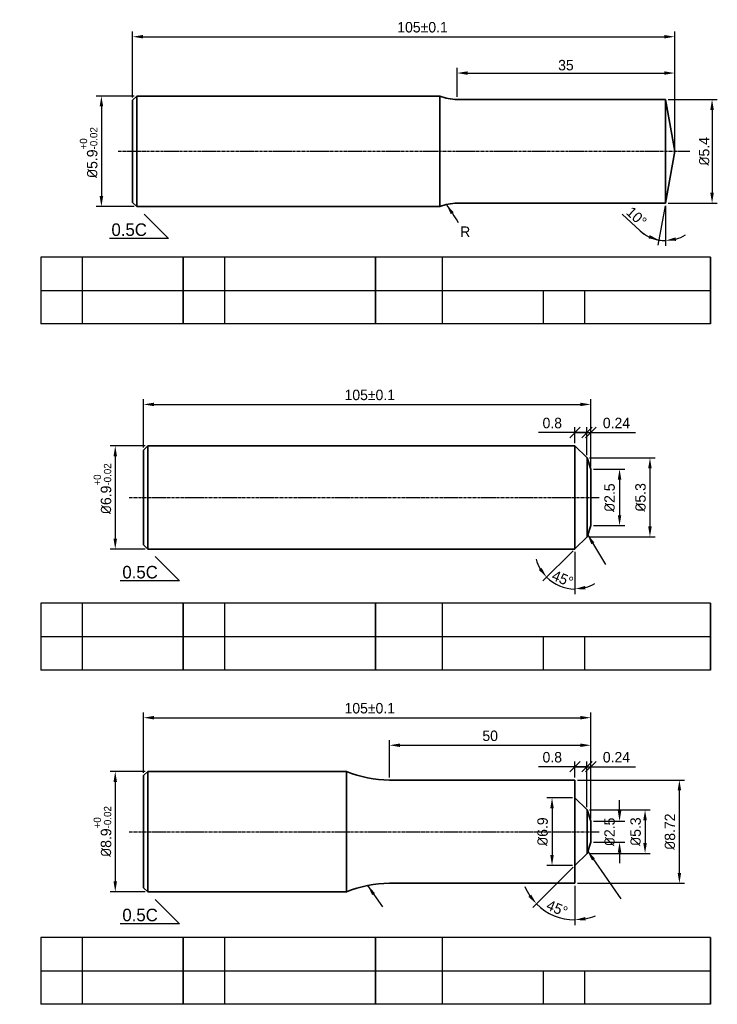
# Model space of a CAD drawing. Header units: millimetres. Extents: x 803 to 2752, y -982 to 289.
# Tile 8 of 22: x 1247 to 1414, y -611 to -375. Entities that reach past the tile are written whole.
import ezdxf

# ---------------------------------------------------------------- set-up
doc = ezdxf.new("R2010")
doc.units = ezdxf.units.MM
doc.linetypes.add('CENTER2', pattern=[1.125, 0.75, -0.125, 0.125, -0.125])
for name, color, linetype, lineweight in [('中心线', 1, 'CENTER2', 25), ('标注线', 3, 'Continuous', 30), ('粗实线', 7, 'Continuous', 35)]:
    doc.layers.add(name, color=color, linetype=linetype, lineweight=lineweight)
doc.dimstyles.new('ISO-25', dxfattribs={"dimtxt": 2.5, "dimasz": 2.5, "dimexe": 1.25, "dimexo": 0.625, "dimtad": 1, "dimdsep": 46, "dimtxsty": 'Standard', "dimcen": 2.5, "dimadec": 0, "dimazin": 0, "dimtfac": 1, "dimtmove": 0, "dimatfit": 3, "dimfxl": 1, "dimarcsym": 0})
doc.dimstyles.new('ISO-25$0', dxfattribs={"dimtxt": 2.5, "dimasz": 2.5, "dimexe": 1.25, "dimexo": 0.625, "dimgap": 1, "dimtad": 1, "dimtoh": 1, "dimtxsty": 'Standard', "dimcen": 2.5, "dimadec": 0, "dimazin": 0, "dimtfac": 1, "dimtofl": 0, "dimtmove": 0, "dimatfit": 3, "dimfxl": 1, "dimarcsym": 0})
doc.dimstyles.new('yang', dxfattribs={"dimtxt": 2.5, "dimasz": 2.5, "dimexe": 1.25, "dimexo": 0.625, "dimtad": 1, "dimdsep": 46, "dimtxsty": 'Standard', "dimcen": 13, "dimadec": 0, "dimazin": 0, "dimtfac": 1, "dimtmove": 0, "dimatfit": 3, "dimfxl": 1.2, "dimarcsym": 0})

# ---------------------------------------------------------------- blocks, each defined once
blk = doc.blocks.new('*D328')
at = {"layer": 'Defpoints', "color": 0, "transparency": 16777216}
for p in [(1274.98, -393.5), (1266.53, -419.93), (1274.98, -419.93)]:
    blk.add_point(p, dxfattribs=at)
at = {"layer": '标注线', "color": 0, "lineweight": -2, "transparency": 16777216}
for p, q in [((1274.35, -393.5), (1265.28, -393.5)), ((1266.53, -396), (1266.53, -417.43)), ((1274.35, -419.93), (1265.28, -419.93))]:
    blk.add_line(p, q, dxfattribs=at)
at = {"layer": '标注线', "color": 0, "transparency": 16777216}
for points in [[(1266.11, -396), (1266.95, -396), (1266.53, -393.5)], [(1266.11, -417.43), (1266.95, -417.43), (1266.53, -419.93)]]:
    blk.add_solid(points, dxfattribs=at)
at = {"layer": '标注线', "color": 0, "transparency": 16777216, "insert": (1263.49, -407.01), "char_height": 2.5, "attachment_point": 5, "rotation": 90}
blk.add_mtext('{\\fISOCPEUR|b0|i0|c0|p34;%%C}5.9{\\H0.7x;\\S+0^ -0.02;}', dxfattribs=at)
blk = doc.blocks.new('*D258')
at = {"layer": 'Defpoints', "color": 0, "transparency": 16777216}
for p in [(1403.49, -379.33), (1273.98, -394.5), (1403.49, -406.71)]:
    blk.add_point(p, dxfattribs=at)
at = {"layer": '标注线', "color": 0, "lineweight": -2, "transparency": 16777216}
for p, q in [((1273.98, -393.87), (1273.98, -378.08)), ((1403.49, -406.09), (1403.49, -378.08)), ((1276.48, -379.33), (1400.99, -379.33))]:
    blk.add_line(p, q, dxfattribs=at)
at = {"layer": '标注线', "color": 0, "transparency": 16777216}
for points in [[(1276.48, -378.91), (1276.48, -379.74), (1273.98, -379.33)], [(1400.99, -378.91), (1400.99, -379.74), (1403.49, -379.33)]]:
    blk.add_solid(points, dxfattribs=at)
at = {"layer": '标注线', "color": 0, "transparency": 16777216, "insert": (1343.24, -377.08), "char_height": 2.5, "attachment_point": 5}
blk.add_mtext('105%%P0.1', dxfattribs=at)
blk = doc.blocks.new('*D329')
at = {"layer": 'Defpoints', "color": 0, "transparency": 16777216}
for p in [(1277.58, -554.88), (1269.84, -583.69), (1277.58, -583.69)]:
    blk.add_point(p, dxfattribs=at)
at = {"layer": '标注线', "color": 0, "lineweight": -2, "transparency": 16777216}
for p, q in [((1276.96, -554.88), (1268.59, -554.88)), ((1269.84, -557.38), (1269.84, -581.19)), ((1276.96, -583.69), (1268.59, -583.69))]:
    blk.add_line(p, q, dxfattribs=at)
at = {"layer": '标注线', "color": 0, "transparency": 16777216}
for points in [[(1269.42, -557.38), (1270.25, -557.38), (1269.84, -554.88)], [(1269.42, -581.19), (1270.25, -581.19), (1269.84, -583.69)]]:
    blk.add_solid(points, dxfattribs=at)
at = {"layer": '标注线', "color": 0, "transparency": 16777216, "insert": (1266.79, -569.24), "char_height": 2.5, "attachment_point": 5, "rotation": 90}
blk.add_mtext('{\\fISOCPEUR|b0|i0|c0|p34;%%C}8.9{\\H0.7x;\\S+0^ -0.02;}', dxfattribs=at)
blk = doc.blocks.new('*D259')
at = {"layer": 'Defpoints', "color": 0, "transparency": 16777216}
for p in [(1383.44, -542.05), (1276.58, -555.88), (1383.44, -566.78)]:
    blk.add_point(p, dxfattribs=at)
at = {"layer": '标注线', "color": 0, "lineweight": -2, "transparency": 16777216}
for p, q in [((1276.58, -555.26), (1276.58, -540.8)), ((1383.44, -566.16), (1383.44, -540.8)), ((1279.08, -542.05), (1380.94, -542.05))]:
    blk.add_line(p, q, dxfattribs=at)
at = {"layer": '标注线', "color": 0, "transparency": 16777216}
for points in [[(1279.08, -541.63), (1279.08, -542.47), (1276.58, -542.05)], [(1380.94, -541.63), (1380.94, -542.47), (1383.44, -542.05)]]:
    blk.add_solid(points, dxfattribs=at)
at = {"layer": '标注线', "color": 0, "transparency": 16777216, "insert": (1330.64, -539.8), "char_height": 2.5, "attachment_point": 5}
blk.add_mtext('105%%P0.1', dxfattribs=at)
blk = doc.blocks.new('*D260')
at = {"layer": 'Defpoints', "color": 0, "transparency": 16777216}
for p in [(1379.65, -556.94), (1404.6, -556.94), (1379.65, -581.62)]:
    blk.add_point(p, dxfattribs=at)
at = {"layer": '标注线', "color": 0, "lineweight": -2, "transparency": 16777216}
for p, q in [((1380.28, -556.94), (1405.85, -556.94)), ((1404.6, -579.12), (1404.6, -559.44)), ((1380.28, -581.62), (1405.85, -581.62))]:
    blk.add_line(p, q, dxfattribs=at)
at = {"layer": '标注线', "color": 0, "transparency": 16777216}
for points in [[(1404.19, -559.44), (1405.02, -559.44), (1404.6, -556.94)], [(1404.19, -579.12), (1405.02, -579.12), (1404.6, -581.62)]]:
    blk.add_solid(points, dxfattribs=at)
at = {"layer": '标注线', "color": 0, "transparency": 16777216, "insert": (1402.35, -569.28), "char_height": 2.5, "attachment_point": 5, "rotation": 90}
blk.add_mtext('{\\fISOCPEUR|b0|i0|c0|p34;%%C}8.72', dxfattribs=at)
blk = doc.blocks.new('*D330')
at = {"layer": 'Defpoints', "color": 0, "transparency": 16777216}
for p in [(1383.44, -548.64), (1335.35, -556.94), (1383.44, -566.78)]:
    blk.add_point(p, dxfattribs=at)
at = {"layer": '标注线', "color": 0, "lineweight": -2, "transparency": 16777216}
for p, q in [((1335.35, -556.32), (1335.35, -547.39)), ((1383.44, -566.16), (1383.44, -547.39)), ((1337.85, -548.64), (1380.94, -548.64))]:
    blk.add_line(p, q, dxfattribs=at)
at = {"layer": '标注线', "color": 0, "transparency": 16777216}
for points in [[(1337.85, -548.22), (1337.85, -549.05), (1335.35, -548.64)], [(1380.94, -548.22), (1380.94, -549.05), (1383.44, -548.64)]]:
    blk.add_solid(points, dxfattribs=at)
at = {"layer": '标注线', "color": 0, "lineweight": -3, "transparency": 16777216, "insert": (1359.4, -546.39), "char_height": 2.5, "attachment_point": 5}
blk.add_mtext('50', dxfattribs=at)
blk = doc.blocks.new('*D261')
at = {"layer": 'Defpoints', "color": 0, "transparency": 16777216}
for p in [(1383.44, -566.78), (1383.44, -571.79), (1390.31, -571.79)]:
    blk.add_point(p, dxfattribs=at)
at = {"layer": '标注线', "color": 0, "lineweight": -2, "transparency": 16777216}
for p, q in [((1390.31, -564.28), (1390.31, -561.78)), ((1384.07, -566.78), (1391.56, -566.78)), ((1384.07, -571.79), (1391.56, -571.79)), ((1390.31, -574.29), (1390.31, -576.79))]:
    blk.add_line(p, q, dxfattribs=at)
at = {"layer": '标注线', "color": 0, "transparency": 16777216}
for points in [[(1389.89, -564.28), (1390.73, -564.28), (1390.31, -566.78)], [(1389.89, -574.29), (1390.73, -574.29), (1390.31, -571.79)]]:
    blk.add_solid(points, dxfattribs=at)
at = {"layer": '标注线', "color": 0, "transparency": 16777216, "insert": (1387.94, -569.33), "char_height": 2.5, "attachment_point": 5, "rotation": 90}
blk.add_mtext('{\\fISOCPEUR|b0|i0|c0|p34;%%C}2.5', dxfattribs=at)
blk = doc.blocks.new('*D262')
at = {"layer": 'Defpoints', "color": 0, "transparency": 16777216}
for p in [(1382.53, -564.08), (1382.53, -574.49), (1396.4, -574.49)]:
    blk.add_point(p, dxfattribs=at)
at = {"layer": '标注线', "color": 0, "lineweight": -2, "transparency": 16777216}
for p, q in [((1383.16, -564.08), (1397.65, -564.08)), ((1396.4, -566.58), (1396.4, -571.99)), ((1383.16, -574.49), (1397.65, -574.49))]:
    blk.add_line(p, q, dxfattribs=at)
at = {"layer": '标注线', "color": 0, "transparency": 16777216}
for points in [[(1395.98, -566.58), (1396.82, -566.58), (1396.4, -564.08)], [(1395.98, -571.99), (1396.82, -571.99), (1396.4, -574.49)]]:
    blk.add_solid(points, dxfattribs=at)
at = {"layer": '标注线', "color": 0, "transparency": 16777216, "insert": (1394.15, -569.28), "char_height": 2.5, "attachment_point": 5, "rotation": 90}
blk.add_mtext('{\\fISOCPEUR|b0|i0|c0|p34;%%C}5.3', dxfattribs=at)
blk = doc.blocks.new('*D263')
at = {"layer": 'Defpoints', "color": 0, "transparency": 16777216}
for p in [(1379.65, -561.21), (1374.18, -577.36), (1379.65, -577.36)]:
    blk.add_point(p, dxfattribs=at)
at = {"layer": '标注线', "color": 0, "lineweight": -2, "transparency": 16777216}
for p, q in [((1379.03, -561.21), (1372.93, -561.21)), ((1374.18, -563.71), (1374.18, -574.86)), ((1379.03, -577.36), (1372.93, -577.36))]:
    blk.add_line(p, q, dxfattribs=at)
at = {"layer": '标注线', "color": 0, "transparency": 16777216}
for points in [[(1373.76, -563.71), (1374.59, -563.71), (1374.18, -561.21)], [(1373.76, -574.86), (1374.59, -574.86), (1374.18, -577.36)]]:
    blk.add_solid(points, dxfattribs=at)
at = {"layer": '标注线', "color": 0, "transparency": 16777216, "insert": (1371.93, -569.28), "char_height": 2.5, "attachment_point": 5, "rotation": 90}
blk.add_mtext('{\\fISOCPEUR|b0|i0|c0|p34;%%C}6.9', dxfattribs=at)
blk = doc.blocks.new('_Oblique')
at = {"color": 0, "linetype": 'ByBlock', "lineweight": -2}
blk.add_line((-0.5, -0.5), (0.5, 0.5), dxfattribs=at)
blk = doc.blocks.new('*D264')
at = {"layer": 'Defpoints', "color": 0, "transparency": 16777216}
for p in [(1382.53, -553.76), (1382.53, -564.08), (1383.44, -566.78)]:
    blk.add_point(p, dxfattribs=at)
at = {"layer": '标注线', "color": 0, "lineweight": -2, "transparency": 16777216}
for p, q in [((1382.53, -563.46), (1382.53, -552.51)), ((1383.44, -566.16), (1383.44, -552.51)), ((1382.53, -553.76), (1370.95, -553.76)), ((1383.44, -553.76), (1385.94, -553.76))]:
    blk.add_line(p, q, dxfattribs=at)
at = {"layer": '标注线', "color": 0, "lineweight": -2, "transparency": 16777216, "xscale": 2.5, "yscale": 2.5, "zscale": 2.5}
blk.add_blockref('_Oblique', (1382.53, -553.76), dxfattribs=at)
at = {"layer": '标注线', "color": 0, "lineweight": -2, "transparency": 16777216, "xscale": 2.5, "yscale": 2.5, "zscale": 2.5, "rotation": 180}
blk.add_blockref('_Oblique', (1383.44, -553.76), dxfattribs=at)
at = {"layer": '标注线', "color": 0, "transparency": 16777216, "insert": (1374.24, -551.51), "char_height": 2.5, "attachment_point": 5}
blk.add_mtext('0.8 ', dxfattribs=at)
blk = doc.blocks.new('*D265')
at = {"layer": 'Defpoints', "color": 0, "transparency": 16777216}
for p in [(1382.53, -553.76), (1379.65, -556.94), (1382.53, -564.08)]:
    blk.add_point(p, dxfattribs=at)
at = {"layer": '标注线', "color": 0, "lineweight": -2, "transparency": 16777216}
for p, q in [((1379.65, -556.32), (1379.65, -552.51)), ((1382.53, -563.46), (1382.53, -552.51)), ((1379.65, -553.76), (1382.53, -553.76)), ((1382.53, -553.76), (1394.12, -553.76))]:
    blk.add_line(p, q, dxfattribs=at)
at = {"layer": '标注线', "color": 0, "lineweight": -2, "transparency": 16777216, "xscale": 2.5, "yscale": 2.5, "zscale": 2.5, "rotation": 180}
blk.add_blockref('_Oblique', (1379.65, -553.76), dxfattribs=at)
at = {"layer": '标注线', "color": 0, "lineweight": -2, "transparency": 16777216, "xscale": 2.5, "yscale": 2.5, "zscale": 2.5}
blk.add_blockref('_Oblique', (1382.53, -553.76), dxfattribs=at)
at = {"layer": '标注线', "color": 0, "transparency": 16777216, "insert": (1389.57, -551.51), "char_height": 2.5, "attachment_point": 5}
blk.add_mtext('0.24', dxfattribs=at)
blk = doc.blocks.new('*D266')
at = {"layer": 'Defpoints', "color": 0, "transparency": 16777216}
for p in [(1379.65, -562.66), (1382.53, -574.49), (1379.65, -577.36), (1379.65, -581.62), (1373.15, -588.6)]:
    blk.add_point(p, dxfattribs=at)
at = {"layer": '标注线', "color": 0, "lineweight": -2, "transparency": 16777216}
for p, q in [((1379.21, -577.8), (1369.57, -587.41)), ((1379.65, -582.25), (1379.65, -591.6))]:
    blk.add_line(p, q, dxfattribs=at)
for start, end in [(202.8361, 213.8805), (224.9248, 270), (281.0444, 292.0887)]:
    blk.add_arc((1379.65, -577.36), 12.99, start, end, dxfattribs=at)
at = {"layer": '标注线', "color": 0, "transparency": 16777216}
for points in [[(1369.19, -584.33), (1368.55, -584.86), (1370.46, -586.53)], [(1382.18, -590.52), (1382.1, -589.69), (1379.65, -590.35)]]:
    blk.add_solid(points, dxfattribs=at)
at = {"layer": '标注线', "color": 0, "transparency": 16777216, "insert": (1375.39, -587.62), "char_height": 2.5, "attachment_point": 5, "rotation": 337.4624}
blk.add_mtext('45%%D', dxfattribs=at)
blk = doc.blocks.new('*D292')
at = {"layer": 'Defpoints', "color": 0, "transparency": 16777216}
for p in [(1401.28, -394.31), (1403.49, -406.71), (1401.28, -419.12), (1401.28, -419.12), (1400.75, -428.03)]:
    blk.add_point(p, dxfattribs=at)
at = {"layer": '标注线', "color": 0, "lineweight": -2, "transparency": 16777216}
for p, q in [((1401.17, -419.73), (1399.49, -429.14)), ((1401.28, -419.74), (1401.28, -429.3)), ((1395.23, -425.69), (1390.94, -421.74))]:
    blk.add_line(p, q, dxfattribs=at)
for start, end in [(227.3736, 259.8921), (227.7026, 243.7973), (259.8921, 270), (286.0948, 302.1895)]:
    blk.add_arc((1401.28, -419.12), 8.93, start, end, dxfattribs=at)
at = {"layer": '标注线', "color": 0, "transparency": 16777216}
for points in [[(1397.47, -426.73), (1397.21, -427.52), (1399.71, -427.91)], [(1403.81, -428.11), (1403.7, -427.28), (1401.28, -428.05)]]:
    blk.add_solid(points, dxfattribs=at)
at = {"layer": '标注线', "color": 0, "transparency": 16777216, "insert": (1394.36, -422.33), "char_height": 2.5, "attachment_point": 5, "rotation": 317.3736}
blk.add_mtext('10%%D', dxfattribs=at)
blk = doc.blocks.new('*D293')
at = {"layer": 'Defpoints', "color": 0, "transparency": 16777216}
for p in [(1403.49, -388.01), (1351.5, -394.31), (1403.49, -406.71)]:
    blk.add_point(p, dxfattribs=at)
at = {"layer": '标注线', "color": 0, "lineweight": -2, "transparency": 16777216}
for p, q in [((1351.5, -393.69), (1351.5, -386.76)), ((1354, -388.01), (1400.99, -388.01)), ((1403.49, -406.09), (1403.49, -386.76))]:
    blk.add_line(p, q, dxfattribs=at)
at = {"layer": '标注线', "color": 0, "transparency": 16777216}
for points in [[(1354, -387.6), (1354, -388.43), (1351.5, -388.01)], [(1400.99, -387.6), (1400.99, -388.43), (1403.49, -388.01)]]:
    blk.add_solid(points, dxfattribs=at)
at = {"layer": '标注线', "color": 0, "transparency": 16777216, "insert": (1377.5, -386.14), "char_height": 2.5, "attachment_point": 5}
blk.add_mtext('35', dxfattribs=at)
blk = doc.blocks.new('*D294')
at = {"layer": 'Defpoints', "color": 0, "transparency": 16777216}
for p in [(1401.28, -394.31), (1401.28, -419.12), (1412.41, -419.12)]:
    blk.add_point(p, dxfattribs=at)
at = {"layer": '标注线', "color": 0, "lineweight": -2, "transparency": 16777216}
for p, q in [((1401.9, -394.31), (1413.66, -394.31)), ((1412.41, -396.81), (1412.41, -416.62)), ((1401.9, -419.12), (1413.66, -419.12))]:
    blk.add_line(p, q, dxfattribs=at)
at = {"layer": '标注线', "color": 0, "transparency": 16777216}
for points in [[(1411.99, -396.81), (1412.83, -396.81), (1412.41, -394.31)], [(1411.99, -416.62), (1412.83, -416.62), (1412.41, -419.12)]]:
    blk.add_solid(points, dxfattribs=at)
at = {"layer": '标注线', "color": 0, "transparency": 16777216, "insert": (1410.53, -406.71), "char_height": 2.5, "attachment_point": 5, "rotation": 90}
blk.add_mtext('{\\fISOCPEUR|b0|i0|c0|p34;%%C}5.4 ', dxfattribs=at)
blk = doc.blocks.new('*D295')
at = {"layer": 'Defpoints', "color": 0, "transparency": 16777216}
for p in [(1277.58, -477.09), (1269.84, -501.77), (1277.58, -501.77)]:
    blk.add_point(p, dxfattribs=at)
at = {"layer": '标注线', "color": 0, "lineweight": -2, "transparency": 16777216}
for p, q in [((1276.96, -477.09), (1268.59, -477.09)), ((1269.84, -479.59), (1269.84, -499.27)), ((1276.96, -501.77), (1268.59, -501.77))]:
    blk.add_line(p, q, dxfattribs=at)
at = {"layer": '标注线', "color": 0, "transparency": 16777216}
for points in [[(1269.42, -479.59), (1270.25, -479.59), (1269.84, -477.09)], [(1269.42, -499.27), (1270.25, -499.27), (1269.84, -501.77)]]:
    blk.add_solid(points, dxfattribs=at)
at = {"layer": '标注线', "color": 0, "transparency": 16777216, "insert": (1266.79, -487.33), "char_height": 2.5, "attachment_point": 5, "rotation": 90}
blk.add_mtext('{\\fISOCPEUR|b0|i0|c0|p34;%%C}6.9{\\H0.7x;\\S+0^ -0.02;}', dxfattribs=at)
blk = doc.blocks.new('*D252')
at = {"layer": 'Defpoints', "color": 0, "transparency": 16777216}
for p in [(1383.44, -467.19), (1276.58, -478.09), (1383.44, -482.66)]:
    blk.add_point(p, dxfattribs=at)
at = {"layer": '标注线', "color": 0, "lineweight": -2, "transparency": 16777216}
for p, q in [((1276.58, -477.47), (1276.58, -465.94)), ((1279.08, -467.19), (1380.94, -467.19)), ((1383.44, -482.04), (1383.44, -465.94))]:
    blk.add_line(p, q, dxfattribs=at)
at = {"layer": '标注线', "color": 0, "transparency": 16777216}
for points in [[(1279.08, -466.77), (1279.08, -467.61), (1276.58, -467.19)], [(1380.94, -466.77), (1380.94, -467.61), (1383.44, -467.19)]]:
    blk.add_solid(points, dxfattribs=at)
at = {"layer": '标注线', "color": 0, "transparency": 16777216, "insert": (1330.64, -464.94), "char_height": 2.5, "attachment_point": 5}
blk.add_mtext('105%%P0.1', dxfattribs=at)
blk = doc.blocks.new('*D296')
at = {"layer": 'Defpoints', "color": 0, "transparency": 16777216}
for p in [(1383.44, -482.66), (1383.44, -496.16), (1390.31, -496.16)]:
    blk.add_point(p, dxfattribs=at)
at = {"layer": '标注线', "color": 0, "lineweight": -2, "transparency": 16777216}
for p, q in [((1384.07, -482.66), (1391.56, -482.66)), ((1390.31, -485.16), (1390.31, -493.66)), ((1384.07, -496.16), (1391.56, -496.16))]:
    blk.add_line(p, q, dxfattribs=at)
at = {"layer": '标注线', "color": 0, "transparency": 16777216}
for points in [[(1389.89, -485.16), (1390.73, -485.16), (1390.31, -482.66)], [(1389.89, -493.66), (1390.73, -493.66), (1390.31, -496.16)]]:
    blk.add_solid(points, dxfattribs=at)
at = {"layer": '标注线', "color": 0, "transparency": 16777216, "insert": (1387.94, -489.48), "char_height": 2.5, "attachment_point": 5, "rotation": 90}
blk.add_mtext('{\\fISOCPEUR|b0|i0|c0|p34;%%C}2.5', dxfattribs=at)
blk = doc.blocks.new('*D297')
at = {"layer": 'Defpoints', "color": 0, "transparency": 16777216}
for p in [(1382.53, -479.96), (1382.53, -498.86), (1397.57, -498.86)]:
    blk.add_point(p, dxfattribs=at)
at = {"layer": '标注线', "color": 0, "lineweight": -2, "transparency": 16777216}
for p, q in [((1383.16, -479.96), (1398.82, -479.96)), ((1397.57, -482.46), (1397.57, -496.36)), ((1383.16, -498.86), (1398.82, -498.86))]:
    blk.add_line(p, q, dxfattribs=at)
at = {"layer": '标注线', "color": 0, "transparency": 16777216}
for points in [[(1397.15, -482.46), (1397.98, -482.46), (1397.57, -479.96)], [(1397.15, -496.36), (1397.98, -496.36), (1397.57, -498.86)]]:
    blk.add_solid(points, dxfattribs=at)
at = {"layer": '标注线', "color": 0, "transparency": 16777216, "insert": (1395.32, -489.41), "char_height": 2.5, "attachment_point": 5, "rotation": 90}
blk.add_mtext('{\\fISOCPEUR|b0|i0|c0|p34;%%C}5.3', dxfattribs=at)
blk = doc.blocks.new('*D298')
at = {"layer": 'Defpoints', "color": 0, "transparency": 16777216}
for p in [(1382.53, -473.9), (1382.53, -479.96), (1383.44, -482.66)]:
    blk.add_point(p, dxfattribs=at)
at = {"layer": '标注线', "color": 0, "lineweight": -2, "transparency": 16777216}
for p, q in [((1382.53, -479.34), (1382.53, -472.65)), ((1383.44, -482.04), (1383.44, -472.65)), ((1382.53, -473.9), (1370.95, -473.9)), ((1383.44, -473.9), (1385.94, -473.9))]:
    blk.add_line(p, q, dxfattribs=at)
at = {"layer": '标注线', "color": 0, "lineweight": -2, "transparency": 16777216, "xscale": 2.5, "yscale": 2.5, "zscale": 2.5}
blk.add_blockref('_Oblique', (1382.53, -473.9), dxfattribs=at)
at = {"layer": '标注线', "color": 0, "lineweight": -2, "transparency": 16777216, "xscale": 2.5, "yscale": 2.5, "zscale": 2.5, "rotation": 180}
blk.add_blockref('_Oblique', (1383.44, -473.9), dxfattribs=at)
at = {"layer": '标注线', "color": 0, "transparency": 16777216, "insert": (1374.24, -471.65), "char_height": 2.5, "attachment_point": 5}
blk.add_mtext('0.8 ', dxfattribs=at)
blk = doc.blocks.new('*D299')
at = {"layer": 'Defpoints', "color": 0, "transparency": 16777216}
for p in [(1382.53, -473.9), (1379.65, -477.09), (1382.53, -479.96)]:
    blk.add_point(p, dxfattribs=at)
at = {"layer": '标注线', "color": 0, "lineweight": -2, "transparency": 16777216}
for p, q in [((1379.65, -476.47), (1379.65, -472.65)), ((1382.53, -479.34), (1382.53, -472.65)), ((1379.65, -473.9), (1382.53, -473.9)), ((1382.53, -473.9), (1394.12, -473.9))]:
    blk.add_line(p, q, dxfattribs=at)
at = {"layer": '标注线', "color": 0, "lineweight": -2, "transparency": 16777216, "xscale": 2.5, "yscale": 2.5, "zscale": 2.5, "rotation": 180}
blk.add_blockref('_Oblique', (1379.65, -473.9), dxfattribs=at)
at = {"layer": '标注线', "color": 0, "lineweight": -2, "transparency": 16777216, "xscale": 2.5, "yscale": 2.5, "zscale": 2.5}
blk.add_blockref('_Oblique', (1382.53, -473.9), dxfattribs=at)
at = {"layer": '标注线', "color": 0, "transparency": 16777216, "insert": (1389.57, -471.65), "char_height": 2.5, "attachment_point": 5}
blk.add_mtext('0.24', dxfattribs=at)
blk = doc.blocks.new('*D300')
at = {"layer": 'Defpoints', "color": 0, "transparency": 16777216}
for p in [(1379.65, -478.54), (1382.53, -498.86), (1379.65, -501.73), (1379.65, -501.77), (1374.86, -510.01)]:
    blk.add_point(p, dxfattribs=at)
at = {"layer": '标注线', "color": 0, "lineweight": -2, "transparency": 16777216}
for p, q in [((1379.21, -502.17), (1371.99, -509.37)), ((1379.65, -502.4), (1379.65, -512.55))]:
    blk.add_line(p, q, dxfattribs=at)
for start, end in [(194.9069, 209.9159), (224.9248, 270), (285.009, 300.0179)]:
    blk.add_arc((1379.65, -501.73), 9.57, start, end, dxfattribs=at)
at = {"layer": '标注线', "color": 0, "transparency": 16777216}
for points in [[(1371.69, -506.25), (1371.03, -506.75), (1372.88, -508.49)], [(1382.19, -511.39), (1382.08, -510.56), (1379.65, -511.3)]]:
    blk.add_solid(points, dxfattribs=at)
at = {"layer": '标注线', "color": 0, "transparency": 16777216, "insert": (1376.71, -508.84), "char_height": 2.5, "attachment_point": 5, "rotation": 337.4624}
blk.add_mtext('45%%D', dxfattribs=at)

msp = doc.modelspace()

# ---------------------------------------------------------------- linework, layer by layer
for p, q in [((1412.0367, -431.9665), (1252.0367, -431.9665)), ((1252.0367, -431.9665), (1252.0367, -447.9665)), ((1262.0367, -447.9665), (1262.0367, -431.9665)), ((1286.0367, -431.9665), (1286.0367, -447.9665)), ((1286.0367, -447.9665), (1286.0367, -431.9665)), ((1296.0367, -447.9665), (1296.0367, -431.9665)), ((1332.0367, -431.9665), (1332.0367, -447.9665)), ((1332.0367, -447.9665), (1332.0367, -431.9665)), ((1348.0367, -447.9665), (1348.0367, -431.9665)), ((1412.0367, -447.9665), (1412.0367, -431.9665)), ((1412.0367, -431.9665), (1412.0367, -447.9665)), ((1252.0367, -439.9665), (1412.0367, -439.9665)), ((1372.0367, -439.9665), (1372.0367, -447.9665)), ((1382.0367, -447.9665), (1382.0367, -439.9665)), ((1412.0367, -447.9665), (1252.0367, -447.9665)), ((1412.0367, -514.6836), (1252.0367, -514.6836)), ((1252.0367, -514.6836), (1252.0367, -530.6836)), ((1262.0367, -530.6836), (1262.0367, -514.6836)), ((1286.0367, -514.6836), (1286.0367, -530.6836)), ((1286.0367, -530.6836), (1286.0367, -514.6836)), ((1296.0367, -530.6836), (1296.0367, -514.6836)), ((1332.0367, -514.6836), (1332.0367, -530.6836)), ((1332.0367, -530.6836), (1332.0367, -514.6836)), ((1348.0367, -530.6836), (1348.0367, -514.6836)), ((1412.0367, -530.6836), (1412.0367, -514.6836)), ((1412.0367, -514.6836), (1412.0367, -530.6836)), ((1252.0367, -522.6836), (1412.0367, -522.6836)), ((1372.0367, -522.6836), (1372.0367, -530.6836)), ((1382.0367, -530.6836), (1382.0367, -522.6836)), ((1412.0367, -530.6836), (1252.0367, -530.6836)), ((1412.0367, -594.5356), (1252.0367, -594.5356)), ((1252.0367, -594.5356), (1252.0367, -610.5356)), ((1262.0367, -610.5356), (1262.0367, -594.5356)), ((1286.0367, -594.5356), (1286.0367, -610.5356)), ((1286.0367, -610.5356), (1286.0367, -594.5356)), ((1296.0367, -610.5356), (1296.0367, -594.5356)), ((1332.0367, -594.5356), (1332.0367, -610.5356)), ((1332.0367, -610.5356), (1332.0367, -594.5356)), ((1348.0367, -610.5356), (1348.0367, -594.5356)), ((1412.0367, -610.5356), (1412.0367, -594.5356)), ((1412.0367, -594.5356), (1412.0367, -610.5356)), ((1252.0367, -602.5356), (1412.0367, -602.5356)), ((1372.0367, -602.5356), (1372.0367, -610.5356)), ((1382.0367, -610.5356), (1382.0367, -602.5356)), ((1412.0367, -610.5356), (1252.0367, -610.5356))]:
    msp.add_line(p, q)
at = {"layer": '中心线', "linetype": 'CENTER2'}
for p, q in [((1270.5226, -406.7144), (1407.1085, -406.7144)), ((1273.1263, -489.4315), (1385.4581, -489.4315)), ((1273.1263, -569.2835), (1385.4581, -569.2835))]:
    msp.add_line(p, q, dxfattribs=at)
at = {"layer": '标注线'}
for p, q in [((1276.7502, -421.7055), (1282.5753, -427.5306)), ((1282.5753, -427.5306), (1268.431, -427.5306)), ((1379.6548, -501.7701), (1379.6548, -501.7278)), ((1279.3539, -503.5428), (1285.1791, -509.3679)), ((1285.1791, -509.3679), (1271.0348, -509.3679)), ((1379.6548, -577.3994), (1379.6548, -577.3571)), ((1279.3539, -585.4579), (1285.1791, -591.2831)), ((1285.1791, -591.2831), (1271.0348, -591.2831))]:
    msp.add_line(p, q, dxfattribs=at)
for centre in [(1382.1163, -498.4412), (1382.1163, -574.0705)]:
    msp.add_arc(centre, 0.5563, 359.819314, 41.462428, dxfattribs=at)
at = {"layer": '粗实线'}
for p, q in [((1274.9775, -393.4961), (1273.9775, -394.4961)), ((1273.9775, -406.7144), (1273.9775, -394.4961)), ((1274.9775, -393.4961), (1274.9775, -406.7144)), ((1347.3776, -393.4961), (1274.9775, -393.4961)), ((1347.3776, -393.4961), (1347.3776, -419.9328)), ((1351.5039, -394.3127), (1401.2797, -394.3127)), ((1401.2797, -394.3127), (1401.2797, -419.1162)), ((1401.2797, -394.3127), (1403.4905, -406.7144)), ((1273.9775, -406.7144), (1273.9775, -418.9328)), ((1274.9775, -419.9328), (1274.9775, -406.7144)), ((1401.2797, -419.1162), (1403.4905, -406.7144)), ((1274.9775, -419.9328), (1273.9775, -418.9328)), ((1347.3776, -419.9328), (1274.9775, -419.9328)), ((1351.5039, -419.1162), (1401.2797, -419.1162)), ((1277.5813, -477.0929), (1276.5813, -478.0929)), ((1277.5813, -477.0929), (1277.5813, -489.4315)), ((1277.5813, -477.0929), (1379.6548, -477.0929)), ((1379.6548, -477.0929), (1379.6548, -489.4315)), ((1379.6548, -477.0929), (1382.5331, -479.9637)), ((1276.5813, -489.4315), (1276.5813, -478.0929)), ((1379.6548, -501.7701), (1379.6548, -478.5432)), ((1382.5331, -479.9637), (1383.4421, -482.6632)), ((1382.5331, -479.9637), (1382.5331, -498.857)), ((1383.4421, -496.1575), (1383.4421, -482.6632)), ((1276.5813, -489.4315), (1276.5813, -500.7701)), ((1277.5813, -501.7701), (1277.5813, -489.4315)), ((1382.5331, -498.857), (1383.4421, -496.1575)), ((1277.5813, -501.7701), (1276.5813, -500.7701)), ((1379.6548, -501.7278), (1382.5331, -498.857)), ((1277.5813, -501.7701), (1379.6548, -501.7701)), ((1277.5813, -554.8818), (1276.5813, -555.8818)), ((1277.5813, -554.8818), (1325.0806, -554.8818)), ((1277.5813, -554.8818), (1277.5813, -569.2835)), ((1325.0806, -554.8818), (1325.0806, -583.6853)), ((1276.5813, -569.2835), (1276.5813, -555.8818)), ((1335.3523, -556.945), (1379.6548, -556.945)), ((1379.6548, -556.945), (1379.6548, -569.2835)), ((1379.6548, -561.21), (1382.5331, -564.0808)), ((1379.6548, -581.6221), (1379.6548, -562.6603)), ((1382.5331, -564.0808), (1383.4421, -566.7803)), ((1382.5331, -564.0808), (1382.5331, -574.4863)), ((1383.4421, -571.7868), (1383.4421, -566.7803)), ((1276.5813, -569.2835), (1276.5813, -582.6853)), ((1277.5813, -583.6853), (1277.5813, -569.2835)), ((1382.5331, -574.4863), (1383.4421, -571.7868)), ((1379.6548, -577.3571), (1382.5331, -574.4863)), ((1277.5813, -583.6853), (1276.5813, -582.6853)), ((1335.3523, -581.6221), (1379.6548, -581.6221)), ((1277.5813, -583.6853), (1325.0806, -583.6853))]:
    msp.add_line(p, q, dxfattribs=at)
for centre, radius, start, end in [((1351.5039, -383.4794), 10.8333, 247.611102, 270), ((1351.5039, -429.9495), 10.8333, 90, 112.388898), ((1335.3523, -530.3439), 26.6011, 247.285583, 270), ((1335.3523, -608.2232), 26.6011, 90, 112.714417)]:
    msp.add_arc(centre, radius, start, end, dxfattribs=at)

# ---------------------------------------------------------------- texts
at = {"layer": '标注线'}
for p in [(1268.9292, -426.9399), (1271.533, -508.7772), (1271.533, -590.6924)]:
    msp.add_text('0.5C', height=3, dxfattribs=at).set_placement(p)
at = {"layer": '标注线', "insert": (1352.237, -424.6774), "char_height": 2.5, "attachment_point": 1}
msp.add_mtext_dynamic_manual_height_columns('R', width=4.655506, gutter_width=12.5, heights=[0], dxfattribs=at)

# ---------------------------------------------------------------- dimensions: what is measured, and where the dimension line sits
at = {"layer": '标注线'}
for base, p1, p2, picture, middle in [((1403.4905, -379.328), (1273.9775, -394.4961), (1403.4905, -406.7144), '*D258', (1343.2377, -379.328)), ((1383.4421, -467.1905), (1276.5813, -478.0929), (1383.4421, -482.6632), '*D252', (1330.6368, -467.1905)), ((1383.4421, -542.0495), (1276.5813, -555.8818), (1383.4421, -566.7803), '*D259', (1330.6368, -542.0495))]:
    dim = msp.add_linear_dim(base=base, p1=p1, p2=p2, text='105%%P0.1', dimstyle='ISO-25$0', dxfattribs=at)
    dim.commit()
    dim.dimension.update_dxf_attribs({"geometry": picture, "text_midpoint": middle, "dimtype": 160})
for base, p1, p2, text, dimstyle, override, picture, middle in [((1403.4905, -388.0145), (1351.5039, -394.3127), (1403.4905, -406.7144), '35', 'yang', {"dimcen": 9}, '*D293', (1377.4972, -386.1395)), ((1382.5331, -473.9042), (1383.4421, -482.6632), (1382.5331, -479.9637), '0.8 ', 'ISO-25$0', {"dimblk1": 'Oblique', "dimblk2": 'Oblique', "dimsah": 1}, '*D298', (1374.2415, -471.6542)), ((1382.5331, -473.9042), (1379.6548, -477.0929), (1382.5331, -479.9637), '0.24', 'ISO-25$0', {"dimblk1": 'Oblique', "dimblk2": 'Oblique', "dimsah": 1}, '*D299', (1389.5748, -471.6542)), ((1382.5331, -553.7563), (1383.4421, -566.7803), (1382.5331, -564.0808), '0.8 ', 'ISO-25$0', {"dimblk1": 'Oblique', "dimblk2": 'Oblique', "dimsah": 1}, '*D264', (1374.2415, -551.5063)), ((1382.5331, -553.7563), (1379.6548, -556.945), (1382.5331, -564.0808), '0.24', 'ISO-25$0', {"dimblk1": 'Oblique', "dimblk2": 'Oblique', "dimsah": 1}, '*D265', (1389.5748, -551.5063))]:
    dim = msp.add_linear_dim(base=base, p1=p1, p2=p2, text=text, dimstyle=dimstyle, override=override, dxfattribs=at)
    dim.commit()
    dim.dimension.update_dxf_attribs({"geometry": picture, "text_midpoint": middle})
for base, p1, p2, text, picture, middle in [((1266.5315, -419.9328), (1274.9775, -393.4961), (1274.9775, -419.9328), '{\\fISOCPEUR|b0|i0|c0|p34;%%C}5.9{\\H0.7x;\\S+0^ -0.02;}', '*D328', (1266.5315, -407.0063)), ((1269.8365, -501.7701), (1277.5813, -477.0929), (1277.5813, -501.7701), '{\\fISOCPEUR|b0|i0|c0|p34;%%C}6.9{\\H0.7x;\\S+0^ -0.02;}', '*D295', (1269.8365, -487.3265)), ((1269.8365, -583.6853), (1277.5813, -554.8818), (1277.5813, -583.6853), '{\\fISOCPEUR|b0|i0|c0|p34;%%C}8.9{\\H0.7x;\\S+0^ -0.02;}', '*D329', (1269.8365, -569.2417))]:
    dim = msp.add_linear_dim(base=base, p1=p1, p2=p2, angle=90, text=text, dimstyle='ISO-25$0', dxfattribs=at)
    dim.commit()
    dim.dimension.update_dxf_attribs({"geometry": picture, "text_midpoint": middle, "dimtype": 160})
dim = msp.add_angular_dim_2l(base=(1400.7549, -428.0298), line1=((1401.2797, -394.3127), (1401.2797, -419.1162)), line2=((1401.2797, -419.1162), (1403.4905, -406.7144)), text='10%%D', dimstyle='yang', override={"dimcen": 9}, dxfattribs=at)
dim.commit()
dim.dimension.update_dxf_attribs({"geometry": '*D292', "text_midpoint": (1394.3565, -422.3313)})
for base, p1, p2, text, dimstyle, override, picture, middle in [((1412.4093, -419.1162), (1401.2797, -394.3127), (1401.2797, -419.1162), '{\\fISOCPEUR|b0|i0|c0|p34;%%C}5.4 ', 'yang', {"dimcen": 9}, '*D294', (1410.5343, -406.7144)), ((1404.6048, -556.945), (1379.6548, -581.6221), (1379.6548, -556.945), '{\\fISOCPEUR|b0|i0|c0|p34;%%C}8.72', 'ISO-25$0', {"dimcen": 15}, '*D260', (1402.3548, -569.2835))]:
    dim = msp.add_linear_dim(base=base, p1=p1, p2=p2, angle=90, text=text, dimstyle=dimstyle, override=override, dxfattribs=at)
    dim.commit()
    dim.dimension.update_dxf_attribs({"geometry": picture, "text_midpoint": middle})
for base, line1, line2, picture, middle in [((1374.8621, -510.0123), ((1379.6548, -501.7701), (1379.6548, -478.5432)), ((1379.6548, -501.7278), (1382.5331, -498.857)), '*D300', (1376.705, -508.836)), ((1373.1502, -588.6007), ((1379.6548, -581.6221), (1379.6548, -562.6603)), ((1379.6548, -577.3571), (1382.5331, -574.4863)), '*D266', (1375.3947, -587.6228))]:
    dim = msp.add_angular_dim_2l(base=base, line1=line1, line2=line2, text='45%%D', dimstyle='ISO-25', dxfattribs=at)
    dim.commit()
    dim.dimension.update_dxf_attribs({"geometry": picture, "text_midpoint": middle})
for base, p1, p2, text, picture, middle in [((1397.5672, -498.857), (1382.5331, -479.9637), (1382.5331, -498.857), '{\\fISOCPEUR|b0|i0|c0|p34;%%C}5.3', '*D297', (1395.3172, -489.4104)), ((1374.1774, -577.3571), (1379.6548, -561.21), (1379.6548, -577.3571), '{\\fISOCPEUR|b0|i0|c0|p34;%%C}6.9', '*D263', (1371.9274, -569.2835)), ((1396.4003, -574.4863), (1382.5331, -564.0808), (1382.5331, -574.4863), '{\\fISOCPEUR|b0|i0|c0|p34;%%C}5.3', '*D262', (1394.1503, -569.2835))]:
    dim = msp.add_linear_dim(base=base, p1=p1, p2=p2, angle=90, text=text, dimstyle='ISO-25$0', dxfattribs=at)
    dim.commit()
    dim.dimension.update_dxf_attribs({"geometry": picture, "text_midpoint": middle})
for base, p1, p2, picture, middle in [((1390.3114, -496.1575), (1383.4421, -482.6632), (1383.4421, -496.1575), '*D296', (1390.1908, -489.4777)), ((1390.3114, -571.7868), (1383.4421, -566.7803), (1383.4421, -571.7868), '*D261', (1390.1908, -569.3297))]:
    dim = msp.add_linear_dim(base=base, p1=p1, p2=p2, angle=90, text='{\\fISOCPEUR|b0|i0|c0|p34;%%C}2.5', dimstyle='ISO-25$0', override={"dimtmove": 1}, dxfattribs=at)
    dim.commit()
    dim.dimension.update_dxf_attribs({"geometry": picture, "text_midpoint": middle, "dimtype": 160})
at = {"layer": '标注线', "lineweight": -3}
dim = msp.add_linear_dim(base=(1383.4421, -548.6357), p1=(1335.3523, -556.945), p2=(1383.4421, -566.7803), text='50', dimstyle='ISO-25$0', override={"dimcen": 17}, dxfattribs=at)
dim.commit()
dim.dimension.update_dxf_attribs({"geometry": '*D330', "text_midpoint": (1359.3972, -546.3857)})

# ---------------------------------------------------------------- leaders
at = {"layer": '标注线', "path_type": 1}
msp.add_leader([(1348.9521, -419.421), (1351.7827, -423.6976)], dimstyle='yang', override={"dimgap": 0.625, "dimtad": 0, "dimcen": 9}, dxfattribs=at)
at = {"layer": '标注线'}
for points in [[(1382.6368, -498.2451), (1386.9834, -505.444)], [(1382.6368, -573.8744), (1390.6508, -585.2961)]]:
    msp.add_leader(points, dimstyle='ISO-25', override={"dimgap": 0.625, "dimtad": 0}, dxfattribs=at)
at = {"layer": '标注线', "lineweight": -3}
msp.add_leader([(1330.1138, -582.143), (1333.6948, -587.2217)], dimstyle='ISO-25', override={"dimgap": 0.8, "dimtad": 0, "dimcen": 17}, dxfattribs=at)

doc.saveas('drawing.dxf')
